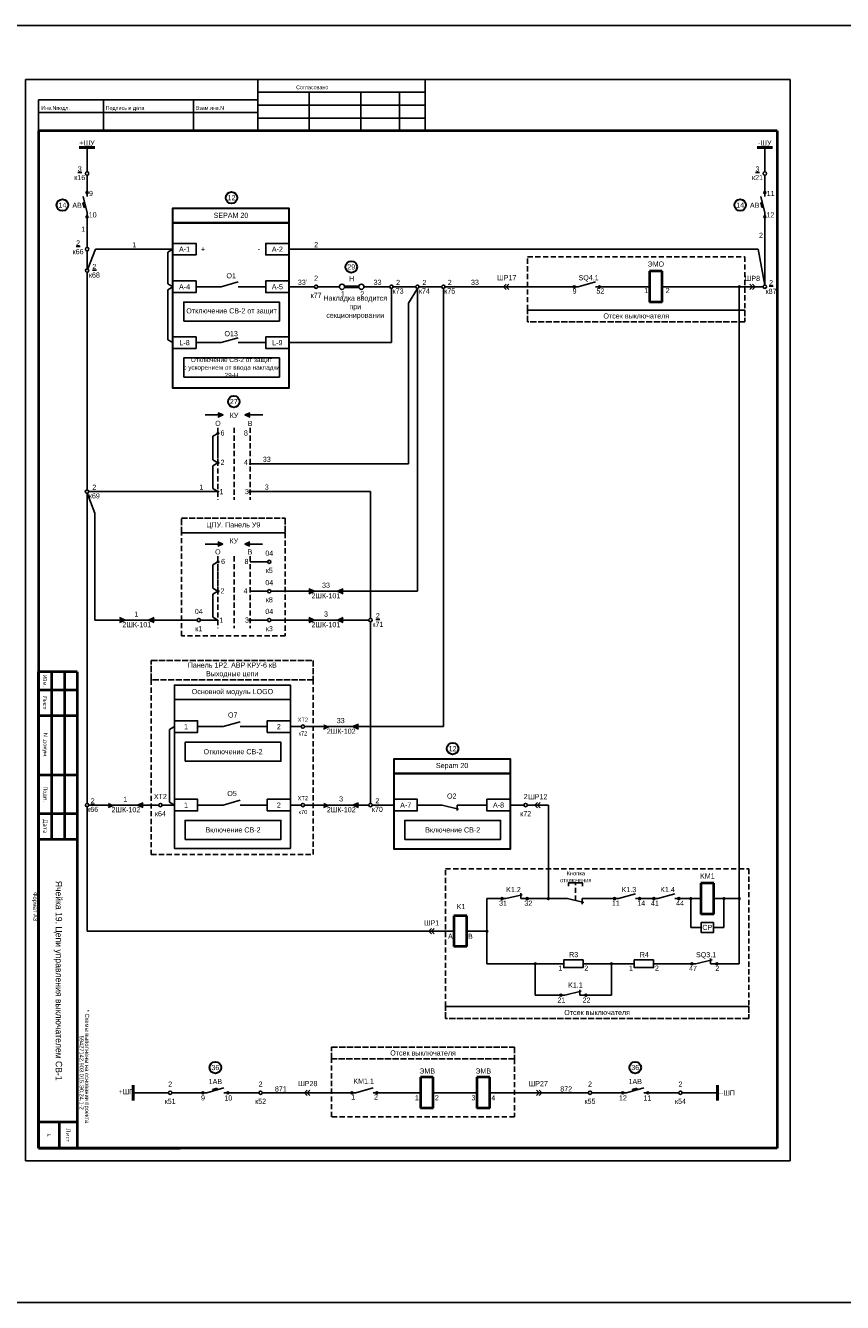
# Model space of a CAD drawing. Header units: millimetres. Extents: x 4897 to 12009, y -3017 to 2708.
# Tile 40 of 86: x 6480 to 6797, y 658 to 1154. Entities that reach past the tile are written whole.
import ezdxf
from ezdxf.enums import TextEntityAlignment as Align

# ---------------------------------------------------------------- set-up
doc = ezdxf.new("R2010")
doc.units = ezdxf.units.MM
doc.linetypes.add('ACAD_ISO02W100', pattern=[15, 12, -3])
doc.linetypes.add('JIS_02_2.0', pattern=[3, 2, -1])
doc.layers.add('основная 0.5', color=7, linetype='Continuous', lineweight=50)
doc.styles.add('SIMPLEX', font='txt', dxfattribs={"height": 5})

msp = doc.modelspace()

# ---------------------------------------------------------------- hatches: boundary and pattern name
h = msp.add_hatch(color=7)
h.dxf.hatch_style = 1
h.paths.add_polyline_path([(6503.5, 1088.21, 1), (6503.5, 1089.01, 1)])
h = msp.add_hatch(color=7)
h.dxf.hatch_style = 1
h.paths.add_polyline_path([(6766.89, 1088.21, 1), (6766.89, 1089.01, 1)])
h = msp.add_hatch(color=7)
h.dxf.hatch_style = 1
h.paths.add_polyline_path([(6503.5, 1079.58, -1), (6503.5, 1078.79, -1)])
h = msp.add_hatch(color=7)
h.dxf.hatch_style = 1
h.paths.add_polyline_path([(6766.89, 1079.58, -1), (6766.89, 1078.79, -1)])
h = msp.add_hatch(color=7)
h.dxf.hatch_style = 1
h.paths.add_polyline_path([(6693.27, 1052.05, 1), (6692.47, 1052.05, 1)])
h = msp.add_hatch(color=7)
h.dxf.hatch_style = 1
h.paths.add_polyline_path([(6702.22, 1052.05, -1), (6703.01, 1052.05, -1)])
h = msp.add_hatch(color=256)
h.dxf.hatch_style = 1
h.paths.add_polyline_path([(6554.37, 1001.42), (6556.38, 1002.28), (6554.37, 1003.13)])
h = msp.add_hatch(color=256)
h.dxf.hatch_style = 1
h.paths.add_polyline_path([(6566.87, 1001.42), (6564.87, 1002.28), (6566.87, 1003.13)])
h = msp.add_hatch(color=256)
h.dxf.hatch_style = 1
h.paths.add_polyline_path([(6566.87, 983.5, 0.414214), (6566.65, 983.29, 0.414214), (6566.87, 983.07)])
h.paths.add_polyline_path([(6566.87, 983.5), (6566.87, 983.07, 0.414214), (6567.08, 983.29, 0.414214)])
h = msp.add_hatch(color=256)
h.dxf.hatch_style = 1
h.paths.add_polyline_path([(6554.38, 972.71, 0.414214), (6554.17, 972.49, 0.414214), (6554.38, 972.28)])
h.paths.add_polyline_path([(6554.38, 972.71), (6554.38, 972.28, 0.414214), (6554.6, 972.49, 0.414214)])
h = msp.add_hatch(color=256)
h.dxf.hatch_style = 1
h.paths.add_polyline_path([(6554.31, 951.26), (6556.31, 952.11), (6554.31, 952.97)])
h = msp.add_hatch(color=256)
h.dxf.hatch_style = 1
h.paths.add_polyline_path([(6566.8, 951.26), (6564.8, 952.11), (6566.8, 952.97)])
h = msp.add_hatch(color=256)
h.dxf.hatch_style = 1
h.paths.add_polyline_path([(6589.65, 932.84), (6591.87, 933.79), (6589.65, 934.74)])
h = msp.add_hatch(color=256)
h.dxf.hatch_style = 1
h.paths.add_polyline_path([(6603.08, 934.74), (6600.86, 933.79), (6603.08, 932.84)])
h = msp.add_hatch(color=256)
h.dxf.hatch_style = 1
h.paths.add_polyline_path([(6516.16, 921.64), (6518.38, 922.59), (6516.16, 923.54)])
h = msp.add_hatch(color=256)
h.dxf.hatch_style = 1
h.paths.add_polyline_path([(6529.59, 923.54), (6527.37, 922.59), (6529.59, 921.64)])
h = msp.add_hatch(color=256)
h.dxf.hatch_style = 1
h.paths.add_polyline_path([(6589.65, 921.64), (6591.87, 922.59), (6589.65, 923.54)])
h = msp.add_hatch(color=256)
h.dxf.hatch_style = 1
h.paths.add_polyline_path([(6603.08, 923.54), (6600.86, 922.59), (6603.08, 921.64)])
h = msp.add_hatch(color=7)
h.dxf.hatch_style = 1
h.paths.add_polyline_path([(6595.42, 880.26), (6597.64, 881.2), (6595.42, 882.15)])
h = msp.add_hatch(color=7)
h.dxf.hatch_style = 1
h.paths.add_polyline_path([(6609.04, 882.15), (6606.82, 881.2), (6609.04, 880.26)])
h = msp.add_hatch(color=7)
h.dxf.hatch_style = 1
h.paths.add_polyline_path([(6511.73, 849.76), (6513.95, 850.71), (6511.73, 851.66)])
h = msp.add_hatch(color=7)
h.dxf.hatch_style = 1
h.paths.add_polyline_path([(6525.35, 851.66), (6523.13, 850.71), (6525.35, 849.76)])
h = msp.add_hatch(color=256)
h.dxf.hatch_style = 1
h.paths.add_polyline_path([(6595.42, 849.76), (6597.64, 850.71), (6595.42, 851.66)])
h = msp.add_hatch(color=7)
h.dxf.hatch_style = 1
h.paths.add_polyline_path([(6609.04, 851.66), (6606.82, 850.71), (6609.04, 849.76)])
h = msp.add_hatch(color=7)
h.dxf.hatch_style = 1
h.paths.add_polyline_path([(6665.17, 814.39, 1), (6664.38, 814.39, 1)])
h = msp.add_hatch(color=7)
h.dxf.hatch_style = 1
h.paths.add_polyline_path([(6674.12, 814.39, -1), (6674.92, 814.39, -1)])
h = msp.add_hatch(color=7)
h.dxf.hatch_style = 1
h.paths.add_polyline_path([(6708.87, 814.39, 1), (6708.07, 814.39, 1)])
h = msp.add_hatch(color=7)
h.dxf.hatch_style = 1
h.paths.add_polyline_path([(6717.82, 814.39, -1), (6718.61, 814.39, -1)])
h = msp.add_hatch(color=7)
h.dxf.hatch_style = 1
h.paths.add_polyline_path([(6724.15, 814.39, 1), (6723.35, 814.39, 1)])
h = msp.add_hatch(color=7)
h.dxf.hatch_style = 1
h.paths.add_polyline_path([(6733.1, 814.39, -1), (6733.89, 814.39, -1)])
h = msp.add_hatch(color=7)
h.dxf.hatch_style = 1
h.paths.add_polyline_path([(6738.91, 789.09, 1), (6738.12, 789.09, 1)])
h = msp.add_hatch(color=7)
h.dxf.hatch_style = 1
h.paths.add_polyline_path([(6747.87, 789.09, -1), (6748.66, 789.09, -1)])
h = msp.add_hatch(color=7)
h.dxf.hatch_style = 1
h.paths.add_polyline_path([(6688.02, 776.91, 1), (6687.23, 776.91, 1)])
h = msp.add_hatch(color=7)
h.dxf.hatch_style = 1
h.paths.add_polyline_path([(6696.98, 776.91, -1), (6697.77, 776.91, -1)])
h = msp.add_hatch(color=7)
h.dxf.hatch_style = 1
h.paths.add_polyline_path([(6548.9, 738.99, 1), (6548.11, 738.99, 1)])
h = msp.add_hatch(color=7)
h.dxf.hatch_style = 1
h.paths.add_polyline_path([(6557.85, 738.99, -1), (6558.64, 738.99, -1)])
h = msp.add_hatch(color=7)
h.dxf.hatch_style = 1
h.paths.add_polyline_path([(6606.82, 738.99, 1), (6606.03, 738.99, 1)])
h = msp.add_hatch(color=7)
h.dxf.hatch_style = 1
h.paths.add_polyline_path([(6615.78, 738.99, -1), (6616.57, 738.99, -1)])
h = msp.add_hatch(color=7)
h.dxf.hatch_style = 1
h.paths.add_polyline_path([(6712.06, 738.99, 1), (6711.27, 738.99, 1)])
h = msp.add_hatch(color=7)
h.dxf.hatch_style = 1
h.paths.add_polyline_path([(6721.01, 738.99, -1), (6721.8, 738.99, -1)])

# ---------------------------------------------------------------- linework, layer by layer
for p, q in [((6479.64, 1132.6), (6776.69, 1132.6)), ((6479.64, 1132.6), (6776.69, 1132.6)), ((6479.64, 1132.6), (6479.64, 712.59)), ((6569.88, 1132.6), (6569.88, 1112.6)), ((6634.88, 1112.6), (6634.88, 1132.6)), ((6776.69, 1132.6), (6776.69, 712.59)), ((6569.88, 1127.6), (6634.88, 1127.6)), ((6589.88, 1127.6), (6589.88, 1112.6)), ((6609.88, 1127.6), (6609.88, 1112.6)), ((6624.88, 1127.6), (6624.88, 1112.6)), ((6484.69, 1124.6), (6484.69, 1112.6)), ((6484.69, 1124.6), (6569.88, 1124.6)), ((6509.88, 1124.6), (6509.88, 1112.6)), ((6544.88, 1124.6), (6544.88, 1112.6)), ((6569.88, 1122.6), (6634.88, 1122.6)), ((6484.69, 1119.73), (6569.88, 1119.73)), ((6569.88, 1117.6), (6634.88, 1117.6)), ((6501.92, 1084.59), (6502.54, 1084.75)), ((6502.34, 1082.89), (6502.95, 1083.05)), ((6765.31, 1084.59), (6765.93, 1084.75)), ((6765.73, 1082.89), (6766.33, 1083.05)), ((6766.89, 1080.72), (6766.89, 1052.71)), ((6503.75, 1058.97), (6506.84, 1066.64)), ((6536.89, 1066.64), (6506.84, 1066.64)), ((6536.89, 1066.64), (6534.92, 1065.49)), ((6581.96, 1066.64), (6764.27, 1066.64)), ((6766.89, 1052.71), (6764.27, 1066.64)), ((6503.5, 1065.97), (6503.5, 1059.01)), ((6534.92, 1053.19), (6534.92, 1065.49)), ((6503.5, 1057.69), (6503.49, 973.16)), ((6536.89, 1052.05), (6534.92, 1053.19)), ((6536.89, 1052.05), (6534.92, 1050.91)), ((6555.62, 1052.05), (6545.89, 1052.05)), ((6562.29, 1053.91), (6555.62, 1052.05)), ((6572.96, 1052.05), (6562.29, 1052.05)), ((6591.89, 1052.05), (6581.96, 1052.05)), ((6601.56, 1052.05), (6593.15, 1052.05)), ((6603.56, 1052.31), (6609.13, 1052.31)), ((6603.56, 1051.79), (6609.13, 1051.79)), ((6611.12, 1052.05), (6621.18, 1052.05)), ((6622.43, 1052.05), (6631.27, 1052.05)), ((6632.53, 1052.05), (6641.36, 1052.05)), ((6642.62, 1052.05), (6694.41, 1052.05)), ((6701.08, 1053.91), (6694.41, 1052.05)), ((6701.08, 1052.05), (6722.03, 1052.05)), ((6727.03, 1052.05), (6766.23, 1052.05)), ((6756.95, 789.09), (6756.95, 1052.05)), ((6534.92, 1031.48), (6534.92, 1050.91)), ((6621.8, 1051.42), (6621.8, 1030.34)), ((6631.9, 1051.42), (6628.37, 1045.74)), ((6631.9, 1051.42), (6631.9, 933.79)), ((6641.99, 1051.42), (6641.99, 881.2)), ((6628.37, 983.29), (6628.37, 1045.74)), ((6536.89, 1030.34), (6534.92, 1031.48)), ((6555.62, 1030.34), (6545.89, 1030.34)), ((6572.96, 1030.34), (6562.29, 1030.34)), ((6581.96, 1030.34), (6621.8, 1030.34)), ((6556.38, 1002.28), (6549.46, 1002.28)), ((6554.37, 1003.13), (6556.38, 1002.28)), ((6556.38, 1002.28), (6554.37, 1001.42)), ((6566.87, 1003.13), (6564.87, 1002.28)), ((6564.87, 1002.28), (6566.87, 1001.42)), ((6564.87, 1002.28), (6571.79, 1002.28)), ((6554.37, 995.11), (6554.37, 997.27)), ((6554.37, 995.11), (6552.4, 993.96)), ((6552.4, 984.84), (6552.4, 993.96)), ((6554.37, 983.7), (6552.4, 984.84)), ((6554.37, 983.7), (6552.4, 982.56)), ((6552.41, 973.64), (6552.4, 982.56)), ((6554.38, 972.49), (6552.41, 973.64)), ((6566.87, 972.49), (6613.65, 972.49)), ((6503.51, 851.37), (6503.49, 971.83)), ((6506.58, 964.16), (6503.49, 971.83)), ((6506.58, 964.16), (6506.58, 922.59)), ((6554.31, 952.97), (6556.31, 952.11)), ((6566.8, 952.97), (6564.8, 952.11)), ((6556.31, 952.11), (6549.39, 952.11)), ((6556.31, 952.11), (6554.31, 951.26)), ((6564.8, 952.11), (6566.8, 951.26)), ((6564.8, 952.11), (6571.72, 952.11)), ((6554.37, 945.2), (6552.4, 944.05)), ((6552.4, 934.93), (6552.4, 944.05)), ((6554.37, 933.79), (6552.4, 934.93)), ((6554.37, 933.79), (6552.4, 932.65)), ((6552.41, 923.73), (6552.4, 932.65)), ((6589.65, 934.74), (6591.87, 933.79)), ((6591.87, 933.79), (6589.65, 932.84)), ((6600.86, 933.79), (6603.08, 934.74)), ((6603.08, 932.84), (6600.86, 933.79)), ((6516.16, 923.54), (6518.38, 922.59)), ((6518.38, 922.59), (6516.16, 921.64)), ((6546.29, 922.59), (6526.82, 922.59)), ((6527.37, 922.59), (6529.59, 923.54)), ((6529.59, 921.64), (6527.37, 922.59)), ((6554.38, 922.59), (6547.55, 922.59)), ((6554.38, 922.58), (6552.41, 923.73)), ((6566.87, 922.59), (6573.69, 922.59)), ((6574.95, 922.59), (6580.49, 922.59)), ((6589.65, 923.54), (6591.87, 922.59)), ((6591.87, 922.59), (6589.65, 921.64)), ((6600.86, 922.59), (6603.08, 923.54)), ((6603.08, 921.64), (6600.86, 922.59)), ((6563.06, 883.06), (6556.39, 881.2)), ((6537.47, 881.2), (6535.5, 880.06)), ((6535.5, 851.85), (6535.5, 880.06)), ((6546.47, 881.2), (6556.39, 881.2)), ((6563.06, 881.2), (6573.54, 881.2)), ((6586.72, 881.2), (6582.54, 881.2)), ((6503.52, 801.74), (6503.51, 850.05)), ((6526.27, 850.71), (6531.33, 850.71)), ((6532.66, 850.71), (6537.47, 850.71)), ((6537.47, 850.71), (6535.5, 851.85)), ((6586.72, 850.71), (6582.54, 850.71)), ((6597.64, 850.71), (6595.42, 849.76)), ((6641.56, 850.71), (6631.83, 850.71)), ((6641.56, 850.71), (6647.91, 849.19)), ((6658.9, 850.71), (6647.35, 850.71)), ((6647.35, 850.71), (6647.35, 848.61)), ((6667.9, 850.71), (6673.28, 850.71)), ((6671.89, 850.71), (6673.28, 850.71)), ((6674.61, 850.71), (6682.79, 850.71)), ((6682.79, 814.39), (6682.79, 850.71)), ((6693.34, 820.55), (6690.64, 820.55)), ((6690.64, 820.55), (6690.64, 819.17)), ((6693.34, 820.55), (6696.04, 820.55)), ((6696.04, 820.55), (6696.04, 819.17)), ((6666.31, 814.39), (6658.89, 814.39)), ((6658.89, 814.39), (6658.89, 789.09)), ((6690.17, 814.39), (6672.1, 814.39)), ((6690.17, 814.39), (6696.51, 812.87)), ((6710.01, 814.39), (6695.96, 814.39)), ((6695.96, 814.39), (6695.96, 812.3)), ((6716.68, 816.25), (6710.01, 814.39)), ((6716.68, 814.39), (6725.29, 814.39)), ((6731.96, 816.25), (6725.29, 814.39)), ((6731.96, 814.39), (6731.96, 814.39)), ((6731.96, 814.39), (6742.07, 814.39)), ((6738.13, 814.39), (6738.13, 803.19)), ((6747.07, 814.39), (6756.95, 814.39)), ((6751, 814.39), (6751, 803.19)), ((6646.07, 801.74), (6503.52, 801.74)), ((6503.52, 801.74), (6646.07, 801.74)), ((6742.13, 803.19), (6738.13, 803.19)), ((6747, 803.19), (6751, 803.19)), ((6556.71, 740.85), (6550.04, 738.99)), ((6553.99, 740.76), (6552.33, 740.3)), ((6552.33, 740.3), (6552.48, 739.67)), ((6554.14, 740.13), (6553.99, 740.76)), ((6719.87, 740.85), (6713.2, 738.99)), ((6717.15, 740.76), (6715.49, 740.3)), ((6715.49, 740.3), (6715.64, 739.67)), ((6717.3, 740.13), (6717.15, 740.76)), ((6521.43, 738.99), (6535.13, 738.99)), ((6536.46, 738.99), (6550.04, 738.99)), ((6570.29, 738.99), (6556.71, 738.99)), ((6584.62, 738.99), (6607.96, 738.99)), ((6614.63, 738.99), (6633.06, 738.99)), ((6638.06, 738.99), (6655.02, 738.99)), ((6660.02, 738.99), (6698.29, 738.99)), ((6699.62, 738.99), (6713.2, 738.99)), ((6719.87, 738.99), (6733.45, 738.99)), ((6734.75, 738.99), (6748.45, 738.99)), ((6479.64, 712.59), (6776.69, 712.59)), ((6479.64, 712.59), (6776.69, 712.59))]:
    msp.add_line(p, q)
at = {"lineweight": 40}
for p, q in [((6484.69, 1112.6), (6484.69, 717.5)), ((6771.69, 1112.6), (6771.69, 717.5)), ((6727.03, 1058.05), (6722.03, 1058.05)), ((6722.03, 1058.05), (6722.03, 1046.05)), ((6727.03, 1046.05), (6727.03, 1058.05)), ((6727.03, 1046.05), (6722.03, 1046.05)), ((6489.68, 902.5), (6489.68, 837.5)), ((6494.68, 902.5), (6494.68, 837.5)), ((6499.68, 902.5), (6499.68, 837.5)), ((6747.07, 820.39), (6742.07, 820.39)), ((6742.07, 820.39), (6742.07, 808.39)), ((6747.07, 808.39), (6747.07, 820.39)), ((6651.07, 807.74), (6646.07, 807.74)), ((6646.07, 807.74), (6646.07, 795.74)), ((6651.07, 795.74), (6651.07, 807.74)), ((6747.07, 808.39), (6742.07, 808.39)), ((6651.07, 795.74), (6646.07, 795.74)), ((6638.06, 744.99), (6633.06, 744.99)), ((6633.06, 744.99), (6633.06, 732.99)), ((6638.06, 732.99), (6638.06, 744.99)), ((6660.02, 744.99), (6655.02, 744.99)), ((6655.02, 744.99), (6655.02, 732.99)), ((6660.02, 732.99), (6660.02, 744.99)), ((6638.06, 732.99), (6633.06, 732.99)), ((6660.02, 732.99), (6655.02, 732.99)), ((6499.69, 727.5), (6484.69, 727.5)), ((6492.69, 727.5), (6492.69, 717.5)), ((6771.69, 717.5), (6484.69, 717.5))]:
    msp.add_line(p, q, dxfattribs=at)
at = {"linetype": 'Continuous', "lineweight": 40}
msp.add_line((6771.69, 1112.6), (6484.69, 1112.6), dxfattribs=at)
at = {"linetype": 'Continuous'}
for p, q in [((6585.7, 1112.6), (6565.7, 1112.6)), ((6625.7, 1112.6), (6605.7, 1112.6))]:
    msp.add_line(p, q, dxfattribs=at)
at = {"color": 1, "lineweight": 50}
for p, q in [((6506.5, 1106.14), (6500.5, 1106.14)), ((6521.43, 741.99), (6521.43, 735.99))]:
    msp.add_line(p, q, dxfattribs=at)
at = {"color": 7}
for p, q in [((6503.5, 1096.72), (6503.5, 1106.14)), ((6766.89, 1096.72), (6766.89, 1106.14)), ((6503.5, 1087.07), (6503.5, 1095.39)), ((6766.89, 1087.07), (6766.89, 1095.39)), ((6503.5, 1080.72), (6501.98, 1087.07)), ((6766.89, 1080.72), (6765.37, 1087.07)), ((6502.34, 1082.89), (6501.92, 1084.59)), ((6765.73, 1082.89), (6765.31, 1084.59)), ((6503.5, 1080.72), (6503.5, 1067.3)), ((6562.29, 1032.2), (6555.62, 1030.34)), ((6566.87, 983.29), (6628.37, 983.29)), ((6554.38, 972.49), (6504.15, 972.49)), ((6613.65, 923.25), (6613.65, 972.49)), ((6573.69, 945.2), (6566.87, 945.2)), ((6566.87, 933.79), (6573.69, 933.79)), ((6574.95, 933.79), (6580.49, 933.79)), ((6574.95, 933.79), (6631.9, 933.79)), ((6541.41, 922.59), (6506.58, 922.59)), ((6574.95, 922.59), (6612.99, 922.59)), ((6613.65, 851.37), (6613.65, 921.93)), ((6588.04, 881.2), (6641.99, 881.2)), ((6597.64, 881.2), (6595.42, 880.26)), ((6606.82, 881.2), (6609.04, 882.15)), ((6609.04, 880.26), (6606.82, 881.2)), ((6529.53, 850.71), (6504.17, 850.71)), ((6513.95, 850.71), (6511.73, 849.76)), ((6523.13, 850.71), (6525.35, 851.66)), ((6525.35, 849.76), (6523.13, 850.71)), ((6546.47, 850.71), (6556.39, 850.71)), ((6563.06, 852.57), (6556.39, 850.71)), ((6563.06, 850.71), (6573.54, 850.71)), ((6612.99, 850.71), (6588.04, 850.71)), ((6606.82, 850.71), (6609.04, 851.66)), ((6609.04, 849.76), (6606.82, 850.71)), ((6622.83, 850.71), (6614.32, 850.71)), ((6666.31, 814.39), (6672.66, 815.91)), ((6672.1, 814.39), (6672.1, 816.49)), ((6658.89, 801.74), (6651.07, 801.74)), ((6658.89, 789.09), (6683.74, 789.09)), ((6677.68, 789.09), (6677.68, 776.91)), ((6683.74, 789.09), (6688.73, 789.09)), ((6696.27, 789.09), (6701.26, 789.09)), ((6707.31, 789.09), (6701.26, 789.09)), ((6707.31, 776.91), (6707.31, 789.09)), ((6707.31, 789.09), (6716.16, 789.09)), ((6723.7, 789.09), (6740.06, 789.09)), ((6740.06, 789.09), (6746.41, 790.61)), ((6745.85, 789.09), (6745.85, 791.18)), ((6745.85, 789.09), (6756.95, 789.09)), ((6694.96, 776.91), (6694.96, 779.01)), ((6677.68, 776.91), (6689.17, 776.91)), ((6689.17, 776.91), (6695.51, 778.43)), ((6694.96, 776.91), (6701.26, 776.91)), ((6707.31, 776.91), (6701.26, 776.91)), ((6614.63, 740.85), (6607.96, 738.99)), ((6584.62, 738.99), (6571.62, 738.99))]:
    msp.add_line(p, q, dxfattribs=at)
at = {"color": 5, "lineweight": 50}
for p, q in [((6769.89, 1106.14), (6763.89, 1106.14)), ((6748.45, 735.99), (6748.45, 741.99))]:
    msp.add_line(p, q, dxfattribs=at)
at = {"linetype": 'JIS_02_2.0'}
for p, q in [((6554.37, 997.27), (6554.37, 988.47)), ((6554.37, 997.27), (6554.37, 983.7)), ((6560.62, 997.27), (6560.62, 969.3)), ((6566.87, 997.27), (6566.87, 969.3)), ((6554.37, 993.47), (6554.37, 969.3)), ((6554.37, 947.36), (6554.37, 933.8)), ((6560.62, 947.36), (6560.62, 919.4)), ((6566.87, 947.36), (6566.87, 919.4)), ((6554.37, 943.57), (6554.37, 919.4)), ((6693.34, 813.63), (6693.34, 820.55))]:
    msp.add_line(p, q, dxfattribs=at)
at = {"color": 1}
msp.add_lwpolyline([(5068.94, 1153.52), (9172.62, 1153.52), (9172.62, 657.53), (5068.94, 657.53)], close=True, dxfattribs=at)
at = {"lineweight": 30}
for points in [[(6536.89, 1082.62), (6536.89, 1082.62), (6581.96, 1082.62), (6581.96, 1076.93), (6536.89, 1076.93), (6536.89, 1082.62)], [(6622.83, 868.63), (6622.83, 868.63), (6667.9, 868.63), (6667.9, 862.95), (6622.83, 862.95), (6622.83, 868.63)]]:
    msp.add_lwpolyline(points, dxfattribs=at)
for points in [[(6536.89, 1076.93), (6581.96, 1076.93), (6581.96, 1012.6), (6536.89, 1012.6)], [(6622.83, 862.95), (6667.9, 862.95), (6667.9, 833.59), (6622.83, 833.59)]]:
    msp.add_lwpolyline(points, close=True, dxfattribs=at)
for points in [[(6536.89, 1064.39), (6545.89, 1064.39), (6545.89, 1068.89), (6536.89, 1068.89)], [(6581.96, 1064.39), (6572.96, 1064.39), (6572.96, 1068.89), (6581.96, 1068.89)], [(6536.89, 1049.8), (6545.89, 1049.8), (6545.89, 1054.3), (6536.89, 1054.3)], [(6581.96, 1049.8), (6572.96, 1049.8), (6572.96, 1054.3), (6581.96, 1054.3)], [(6541.05, 1038.7), (6578.27, 1038.7), (6578.27, 1046.12), (6541.05, 1046.12)], [(6536.89, 1028.09), (6545.89, 1028.09), (6545.89, 1032.59), (6536.89, 1032.59)], [(6581.96, 1028.09), (6572.96, 1028.09), (6572.96, 1032.59), (6581.96, 1032.59)], [(6541.05, 1016.99), (6578.27, 1016.99), (6578.27, 1024.4), (6541.05, 1024.4)], [(6537.47, 878.95), (6546.47, 878.95), (6546.47, 883.45), (6537.47, 883.45)], [(6573.54, 878.95), (6582.54, 878.95), (6582.54, 883.45), (6573.54, 883.45)], [(6541.63, 867.74), (6578.85, 867.74), (6578.85, 875.16), (6541.63, 875.16)], [(6573.54, 848.46), (6582.54, 848.46), (6582.54, 852.96), (6573.54, 852.96)], [(6622.83, 848.46), (6631.83, 848.46), (6631.83, 852.96), (6622.83, 852.96)], [(6667.9, 848.46), (6658.9, 848.46), (6658.9, 852.96), (6667.9, 852.96)], [(6541.63, 837.36), (6578.85, 837.36), (6578.85, 844.77), (6541.63, 844.77)], [(6626.99, 837.36), (6664.21, 837.36), (6664.21, 844.77), (6626.99, 844.77)], [(6747, 805.11), (6742.13, 805.11), (6742.13, 801.28), (6747, 801.28)]]:
    msp.add_lwpolyline(points, close=True)
at = {"color": 32, "linetype": 'JIS_02_2.0', "true_color": 0xcd6928}
for points in [[(6674.7, 1063.73), (6759.17, 1063.73), (6759.17, 1043.02), (6674.7, 1043.02)], [(6540.17, 956.46), (6580.49, 956.46), (6580.49, 916.4), (6540.17, 916.4)], [(6591.4, 899.37), (6528.43, 899.37), (6528.43, 831.54), (6591.4, 831.54)], [(6642.81, 825.95), (6760.64, 825.95), (6760.64, 772.45), (6642.81, 772.45)], [(6598.49, 752.14), (6669.66, 752.14), (6669.66, 729.58), (6598.49, 729.58)]]:
    msp.add_lwpolyline(points, close=True, dxfattribs=at)
for points in [[(6666.34, 1053.08), (6665.31, 1052.05), (6666.34, 1051.02)], [(6667.38, 1053.08), (6666.34, 1052.05), (6667.38, 1051.02)], [(6761.11, 1053.08), (6762.14, 1052.05), (6761.11, 1051.02)], [(6762.14, 1053.08), (6763.18, 1052.05), (6762.14, 1051.02)], [(6678.61, 851.74), (6677.58, 850.71), (6678.61, 849.68)], [(6679.65, 851.74), (6678.61, 850.71), (6679.65, 849.68)], [(6637.34, 802.77), (6636.3, 801.74), (6637.34, 800.71)], [(6638.37, 802.77), (6637.34, 801.74), (6638.37, 800.71)], [(6589.01, 740.02), (6587.98, 738.99), (6589.01, 737.96)], [(6590.04, 740.02), (6589.01, 738.99), (6590.04, 737.96)], [(6678.13, 740.02), (6679.16, 738.99), (6678.13, 737.96)], [(6679.16, 740.02), (6680.19, 738.99), (6679.16, 737.96)]]:
    msp.add_lwpolyline(points)
at = {"const_width": 0.5}
for points in [[(6756.58, 1052.05, 1), (6757.33, 1052.05, 1)], [(6554, 995.11, -1), (6554.75, 995.11, -1)], [(6554, 983.7, -1), (6554.75, 983.7, -1)], [(6566.49, 972.49, 1), (6567.24, 972.49, 1)], [(6554, 945.2, -1), (6554.75, 945.2, -1)], [(6554, 933.8, -1), (6554.75, 933.8, -1)], [(6566.49, 922.59, 1), (6567.24, 922.59, 1)], [(6682.42, 814.39, 1), (6683.17, 814.39, 1)], [(6737.76, 814.39, 1), (6738.51, 814.39, 1)], [(6750.63, 814.39, 1), (6751.38, 814.39, 1)], [(6756.58, 814.39, 1), (6757.33, 814.39, 1)], [(6658.52, 801.74, 1), (6659.27, 801.74, 1)], [(6677.31, 789.09, 1), (6678.06, 789.09, 1)], [(6706.94, 789.09, 1), (6707.69, 789.09, 1)]]:
    msp.add_lwpolyline(points, format="xyb", close=True, dxfattribs=at)
at = {"color": 32, "linetype": 'ACAD_ISO02W100', "ltscale": 0.2, "true_color": 0xcd6928}
for points in [[(6674.7, 1043.02), (6674.7, 1043.02), (6759.17, 1043.02), (6759.17, 1038.42), (6674.7, 1038.42), (6674.7, 1043.02)], [(6540.17, 962.14), (6540.17, 962.14), (6580.49, 962.14), (6580.49, 956.46), (6540.17, 956.46), (6540.17, 962.14)], [(6528.43, 906.91), (6528.43, 906.91), (6591.4, 906.91), (6591.4, 899.37), (6528.43, 899.37), (6528.43, 906.91)], [(6642.81, 772.45), (6642.81, 772.45), (6760.64, 772.45), (6760.64, 767.86), (6642.81, 767.86), (6642.81, 772.45)], [(6598.49, 756.73), (6598.49, 756.73), (6669.66, 756.73), (6669.66, 752.14), (6598.49, 752.14), (6598.49, 756.73)]]:
    msp.add_lwpolyline(points, dxfattribs=at)
at = {"ltscale": 0.2}
for points in [[(6537.47, 897.36), (6537.47, 897.36), (6582.54, 897.36), (6582.54, 891.68), (6537.47, 891.68), (6537.47, 897.36)], [(6537.47, 891.68), (6537.47, 891.68), (6582.54, 891.68), (6582.54, 833.89), (6537.47, 833.89), (6537.47, 891.68)]]:
    msp.add_lwpolyline(points, dxfattribs=at)
at = {"color": 7}
for points in [[(6537.47, 848.46), (6546.47, 848.46), (6546.47, 852.96), (6537.47, 852.96)], [(6696.27, 790.59), (6688.73, 790.59), (6688.73, 787.59), (6696.27, 787.59)], [(6723.7, 790.59), (6716.16, 790.59), (6716.16, 787.59), (6723.7, 787.59)]]:
    msp.add_lwpolyline(points, close=True, dxfattribs=at)
for centre, radius in [((6503.5, 1096.05), 0.663), ((6766.89, 1096.05), 0.663), ((6503.5, 1066.64), 0.663), ((6503.5, 1058.35), 0.663), ((6592.52, 1052.05), 0.629), ((6602.58, 1052.05), 1.01), ((6610.11, 1052.05), 1.01), ((6621.8, 1052.05), 0.629), ((6631.9, 1052.05), 0.629), ((6641.99, 1052.05), 0.629), ((6766.89, 1052.05), 0.663), ((6566.87, 983.29), 0.217), ((6503.49, 972.49), 0.663), ((6554.38, 972.49), 0.217), ((6546.92, 922.59), 0.629), ((6574.32, 922.59), 0.629), ((6587.38, 881.2), 0.663), ((6503.5, 850.71), 0.663), ((6532, 850.71), 0.663), ((6587.38, 850.71), 0.663), ((6673.95, 850.71), 0.663), ((6535.8, 738.99), 0.663), ((6570.95, 738.99), 0.663), ((6698.96, 738.99), 0.663), ((6734.11, 738.99), 0.663)]:
    msp.add_circle(centre, radius)
for centre, radius in [((6503.5, 1088.61), 0.396), ((6766.89, 1088.61), 0.396), ((6503.5, 1079.18), 0.396), ((6766.89, 1079.18), 0.396), ((6692.87, 1052.05), 0.396), ((6702.62, 1052.05), 0.396), ((6574.32, 945.2), 0.629), ((6574.32, 933.79), 0.629), ((6613.65, 922.59), 0.663), ((6613.65, 850.71), 0.663), ((6664.77, 814.39), 0.396), ((6674.52, 814.39), 0.396), ((6708.47, 814.39), 0.396), ((6718.22, 814.39), 0.396), ((6723.75, 814.39), 0.396), ((6733.5, 814.39), 0.396), ((6738.52, 789.09), 0.396), ((6748.26, 789.09), 0.396), ((6687.63, 776.91), 0.396), ((6697.37, 776.91), 0.396), ((6548.5, 738.99), 0.396), ((6558.25, 738.99), 0.396), ((6606.43, 738.99), 0.396), ((6616.17, 738.99), 0.396), ((6711.66, 738.99), 0.396), ((6721.41, 738.99), 0.396)]:
    msp.add_circle(centre, radius, dxfattribs=at)
at = {"lineweight": 30}
for centre in [(6559.64, 1086.64), (6493.93, 1083.78), (6757.31, 1083.78), (6606.18, 1059.75), (6560.55, 1007.45), (6645.58, 872.65), (6553.38, 748.76), (6716.53, 748.76)]:
    msp.add_circle(centre, 2.25, dxfattribs=at)
at = {"layer": 'основная 0.5', "color": 0}
for p, q in [((6484.69, 902.5), (6484.69, 717.5)), ((6484.69, 717.5), (6539.69, 717.5))]:
    msp.add_line(p, q, dxfattribs=at)
at = {"layer": 'основная 0.5', "lineweight": 40}
for p, q in [((6499.68, 902.5), (6484.69, 902.5)), ((6484.69, 895.5), (6499.68, 895.5)), ((6484.69, 885.5), (6499.68, 885.5)), ((6484.69, 862.5), (6499.68, 862.5)), ((6484.69, 847.5), (6499.68, 847.5)), ((6484.69, 837.5), (6499.69, 837.5)), ((6499.69, 837.5), (6499.69, 717.5))]:
    msp.add_line(p, q, dxfattribs=at)

# ---------------------------------------------------------------- texts
at = {"linetype": 'Continuous', "style": 'SIMPLEX'}
for s, p in [('Согласовано', (6584.76, 1128.77)), ('Инв.Nподл.', (6485.76, 1120.77)), ('Подпись и дата', (6510.76, 1120.77)), ('Взам.инв.N', (6545.76, 1120.77))]:
    msp.add_text(s, height=1.5, dxfattribs=at).set_placement(p)
at = {"color": 7, "style": 'SIMPLEX'}
for s, p in [('9', (6504.24, 1087.3)), ('11', (6767.63, 1087.3)), ('10', (6504.15, 1078.98)), ('12', (6767.54, 1078.98)), ('О1', (6557.67, 1055.33)), ('SQ4.1', (6694.5, 1054.56)), ('1', (6720.05, 1049.6)), ('2', (6728.37, 1049.6)), ('1', (6602.13, 1048.28)), ('2', (6609.7, 1048.28)), ('9', (6692.19, 1049.39)), ('52', (6701.45, 1049.39)), ('O13', (6556.9, 1032.85)), ('О2', (6643.4, 853.22)), ('K1.3', (6711.25, 816.9)), ('K1.4', (6726.26, 816.9)), ('31', (6663.62, 811.6)), ('32', (6673.44, 811.6)), ('11', (6707.45, 811.63)), ('14', (6717.32, 811.63)), ('41', (6722.63, 811.64)), ('44', (6732.42, 811.63)), ('SQ3.1', (6740.15, 791.6)), ('47', (6737.45, 786.28)), ('2', (6747.66, 786.28)), ('K1.1', (6690.46, 779.82)), ('21', (6686.31, 773.98)), ('22', (6696.07, 773.97))]:
    msp.add_text(s, height=2, rotation=360, dxfattribs=at).set_placement(p)
at = {"style": 'SIMPLEX'}
for s, p in [('2ШК-101', (6596.33, 931.01)), ('2ШК-101', (6522.84, 919.81)), ('2ШК-101', (6596.33, 919.81)), ('2ШК-102', (6602.29, 878.42)), ('2ШК-102', (6518.6, 847.93)), ('2ШК-102', (6602.29, 847.93))]:
    msp.add_text(s, height=2, rotation=360, dxfattribs=at).set_placement(p, align=Align.CENTER)
msp.add_text('K1.2', height=2, dxfattribs=at).set_placement((6666.4, 816.9))
at = {"color": 7, "attachment_point": 5, "style": 'SIMPLEX'}
for s, insert, char_height, width in [('+ШУ', (6503.5, 1107.92), 2, 4.8313), ('-ШУ', (6766.89, 1107.92), 2, 4.8313), ('АВ', (6499.63, 1083.71), 2, 4.8313), ('АВ', (6762.95, 1083.71), 2, 4.8313), ('1', (6502.03, 1074.42), 2, 4.8313), ('2', (6765.41, 1072.03), 2, 4.8313), ('{\\L2\\P\\pt8;}к66', (6500.01, 1067.35), 2, 4.8313), ('1', (6521.87, 1068.37), 2, 4.8313), ('A-1', (6541.39, 1066.64), 2, 9), ('+', (6548.57, 1066.64), 2, 2.3706), ('-', (6570.31, 1066.64), 2, 2.1159), ('A-2', (6577.46, 1066.64), 2, 9), ('2', (6592.52, 1068.37), 2, 4.8313), ('ЭМО', (6724.53, 1060.87), 2, 5), ('{\\L2\\P\\pt8;}к68', (6506.35, 1058.25), 2, 4.8313), ('2\\P\\Pк77', (6592.52, 1052.05), 2, 4.8313), ('ШР17', (6666.63, 1055.59), 2, 4.8313), ('ШР8', (6762.08, 1055.29), 2, 4.8313), ('A-4', (6541.39, 1052.05), 2, 8.9989), ('A-5', (6577.46, 1052.05), 2, 9), ("33'", (6587.24, 1053.78), 2, 4.8313), ('Н', (6606.34, 1055.19), 2, 4.8313), ('33', (6616.4, 1053.78), 2, 4.8313), ('2\\Pк73', (6624.38, 1052.05), 2, 4.8313), ('2\\Pк74', (6634.59, 1052.05), 2, 4.8313), ('2\\Pк75', (6644.46, 1052.05), 2, 4.8313), ('33', (6654.25, 1053.78), 2, 4.8313), ('\\pt8;{\\L2\\P}к87', (6769.32, 1051.95), 2, 4.8313), ('Накладка вводится при секционировании ', (6607.73, 1044.01), 2, 26.2444), ('{\\C256;Отключение СВ-2 от защит}', (6559.66, 1042.41), 2, 37.2194), ('Отсек выключателя ', (6716.94, 1040.72), 2, 84.47), ('L-8', (6541.39, 1030.34), 2, 8.9989), ('L-9', (6577.46, 1030.34), 2, 9), ('Отключение СВ-2 от защит\\Pс ускорением от ввода накладки 29-Н', (6559.66, 1020.69), 1.8, 37.2194), ('КУ', (6560.63, 1002.08), 2, 4.8313), ('О', (6554.37, 998.98), 2, 4.8313), ('В', (6566.86, 998.97), 2, 4.8313), ('6', (6556.14, 995.25), 2, 4.8313), ('8', (6565.24, 995.24), 2, 4.8313), ('2', (6556.14, 983.84), 2, 4.8313), ('4', (6565.24, 983.83), 2, 4.8313), ('33', (6573.34, 985.02), 2, 4.8313), ('2\\P\\pt8;к69', (6506.33, 972.49), 2, 4.8313), ('1', (6547.9, 974.22), 2, 4.8313), ('1', (6555.73, 972.44), 2, 4.8313), ('3', (6565.62, 972.49), 2, 4.8313), ('3', (6573.34, 974.22), 2, 4.8313), ('ЦПУ. Панель У9', (6560.33, 959.3), 2, 40.317), ('КУ', (6560.57, 953.33), 2, 4.8313), ('О', (6554.33, 949.07), 2, 4.8313), ('В', (6566.81, 949.07), 2, 4.8313), ('04\\P\\Pк5', (6574.32, 945.2), 2, 4.8313), ('6', (6556.36, 945.35), 2, 4.8313), ('8', (6565.46, 945.34), 2, 4.8313), ('04\\P\\Pк8', (6574.32, 933.79), 2, 4.8313), ('2', (6556.14, 933.94), 2, 4.8313), ('4', (6565.1, 933.94), 2, 4.8313), ('33', (6596.36, 936.11), 2, 4.8313), ('1', (6522.63, 924.91), 2, 4.8313), ('04\\P\\Pк1', (6546.92, 922.59), 2, 4.8313), ('1', (6555.73, 922.53), 2, 4.8313), ('3', (6565.62, 922.59), 2, 4.8313), ('04\\P\\Pк3', (6574.32, 922.59), 2, 4.8313), ('3', (6596.36, 924.91), 2, 4.8313), ('{\\L2\\P\\pt8;}к71', (6616.52, 922.59), 2, 4.8313), ('Панель 1Р2. АВР КРУ-6 кВ\\PВыходные цепи', (6559.92, 903.14), 2, 62.9647), ('Основной модуль LOGO', (6560, 894.52), 2, 45.0729), ('O7', (6560.11, 885.7), 2, 4.8313), ('33', (6602.08, 883.53), 2, 4.8313), ('1', (6541.97, 881.2), 2, 9), ('2', (6578.04, 881.2), 2, 9), ('Отключение СВ-2', (6560.24, 871.45), 2, 37.2194), ('Sepam 20', (6645.37, 865.79), 2, 45.0729), ('{\\L2\\P\\pt8;}к66', (6505.69, 850.71), 2, 4.8313), ('1', (6518.39, 853.03), 2, 4.8313), ('ХТ2\\P\\Pк64', (6532, 850.71), 2, 4.8313), ('O5', (6559.86, 855.21), 2, 4.8313), ('3', (6602.23, 853.12), 2, 4.8313), ('2{\\L\\P\\pt8;}к70', (6616.31, 850.71), 2, 4.8313), ('2\\P{\\L\\P\\pt8;}к72', (6673.95, 850.71), 2, 4.8313), ('ШР12', (6678.68, 853.94), 2, 4.8313), ('1', (6541.97, 850.71), 2, 9), ('2', (6578.04, 850.71), 2, 9), ('A-7', (6627.33, 850.71), 2, 9), ('A-8', (6663.4, 850.71), 2, 9), ('Включение СВ-2', (6560.24, 841.07), 2, 37.2194), ('Включение СВ-2', (6645.6, 841.07), 2, 37.2194), ('\\pt17.6;Кнопка отключения{\\H1.375x; }', (6693.45, 822.88), 1.6, 16.2453), ('KM1', (6744.57, 823.17), 2, 4.8313), ('K1', (6648.84, 811.3), 2, 4.8313), ('ШР1', (6637.4, 804.98), 2, 4.8313), ('СР', (6744.54, 803.19), 2, 4.8313), ('A', (6644.7, 799.79), 2, 4.8313), ('B', (6652.44, 799.79), 2, 4.8313), ('R3', (6692.63, 792.63), 2, 4.8313), ('R4', (6720.06, 792.63), 2, 4.8313), ('1', (6687.47, 787.39), 2, 4.8313), ('2', (6697.53, 787.39), 2, 4.8313), ('1', (6714.9, 787.39), 2, 4.8313), ('2', (6724.96, 787.39), 2, 4.8313), ('Отсек выключателя ', (6701.72, 770.15), 2, 117.8352), ('Отсек выключателя ', (6634.07, 754.44), 2, 71.1771), ('1АВ', (6553.38, 743.36), 2, 4.8313), ('KM1.1', (6611.01, 743.52), 2, 4.8313), ('ЭМВ', (6635.67, 747.42), 2, 4.8313), ('ЭМВ', (6657.47, 747.42), 2, 5.6139), ('1АВ', (6716.53, 743.36), 2, 4.8313), ('+ШП', (6518.79, 739.38), 2, 4.8313), ('2\\P\\Pк51', (6535.8, 738.99), 2, 4.8313), ('2\\P\\Pк52', (6570.95, 738.99), 2, 4.8313), ('871', (6578.81, 740.46), 2, 4.8313), ('ШР28', (6589.3, 742.53), 2, 4.8313), ('ШР27', (6678.87, 742.53), 2, 4.8313), ('872', (6689.71, 740.46), 2, 4.8313), ('2\\P\\Pк54', (6734.11, 738.99), 2, 4.8313), ('--ШП', (6752.09, 738.92), 2, 4.8313), ('9', (6548.56, 736.99), 2, 4.8313), ('10', (6558.38, 736.94), 2, 4.8313), ('1', (6631.69, 737.03), 2, 4.8313), ('2', (6639.43, 737.03), 2, 4.8313), ('3', (6653.65, 737.03), 2, 4.8313), ('4', (6661.39, 737.03), 2, 4.8313), ('12', (6711.77, 736.99), 2, 4.8313), ('11', (6721.29, 736.94), 2, 4.8313)]:
    msp.add_mtext(s, dxfattribs=dict(at, insert=insert, char_height=char_height, width=width))
at = {"color": 1, "char_height": 2, "width": 4.8313, "attachment_point": 5, "style": 'SIMPLEX'}
for s, insert in [('{\\L3\\P\\pt8;}к16', (6500.67, 1096.15)), ('{\\L3\\P\\pt8;}к21', (6764.05, 1096.15))]:
    msp.add_mtext(s, dxfattribs=dict(at, insert=insert))
at = {"char_height": 2, "attachment_point": 5, "style": 'SIMPLEX'}
for s, insert, width in [('12', (6559.64, 1086.64), 4.3874), ('14', (6493.93, 1083.78), 4.3874), ('14', (6757.31, 1083.78), 4.3874), ('{\\C256;SEPAM 20}', (6559.43, 1079.78), 45.0729), ('29', (6606.18, 1059.75), 4.3874), ('27', (6560.55, 1007.45), 4.3874), ('12', (6645.58, 872.65), 4.3874), ('36', (6553.38, 748.76), 6.965), ('36', (6716.53, 748.76), 6.965), ('2\\P\\Pк55', (6698.96, 738.99), 9), ('1', (6606.95, 737.35), 6.4196), ('2', (6615.78, 737.31), 9)]:
    msp.add_mtext(s, dxfattribs=dict(at, insert=insert, width=width))
at = {"lineweight": 35, "attachment_point": 5, "rotation": 270, "line_spacing_factor": 0.8, "style": 'SIMPLEX'}
for s, insert, char_height, width in [('{\\Fromans|c204;Изм.}', (6487.19, 899), 1.6, 7), ('{\\Fromans|c204;Лист}', (6487.19, 890.5), 1.6, 10), ('{\\Fromans|c0;N \\Fromans|c204;докум.}', (6487.19, 874), 1.6, 23), ('{\\Fromans|c204;Подп.}', (6487.19, 855), 1.6, 15), ('{\\Fromans|c204;Дата}', (6487.19, 842.5), 1.6, 10), ('Ячейка 19. Цепи управления выключателем СВ-1', (6492.19, 782.5), 2.5, 110), ('\\pi-4.8,l6.4,t6.4;*^IСхемы выполнены на основании проекта 59427142.903.015.Э0.24.1-2', (6502.45, 749.99), 1.6, 64.5299), ('{\\Fromans|c204;Лист}', (6496.19, 722.5), 1.6, 10), ('{\\Fromans|c204;4}', (6488.69, 722.5), 1.6, 10)]:
    msp.add_mtext(s, dxfattribs=dict(at, insert=insert, char_height=char_height, width=width))
at = {"color": 7, "char_height": 1.6, "attachment_point": 5, "rotation": 360, "style": 'SIMPLEX'}
for s, insert, width in [('ХТ2\\P\\Pк72', (6587.38, 881.2), 6.4521), ('ХТ2\\P\\Pк70', (6587.38, 850.71), 4.2411)]:
    msp.add_mtext(s, dxfattribs=dict(at, insert=insert, width=width))
at = {"lineweight": 30, "insert": (6484.17, 816.91), "char_height": 1.6, "attachment_point": 1, "rotation": 270, "style": 'SIMPLEX'}
msp.add_mtext_dynamic_manual_height_columns('Формат А3', width=45.8537, gutter_width=12.5, heights=[0], dxfattribs=at)

doc.saveas('drawing.dxf')
